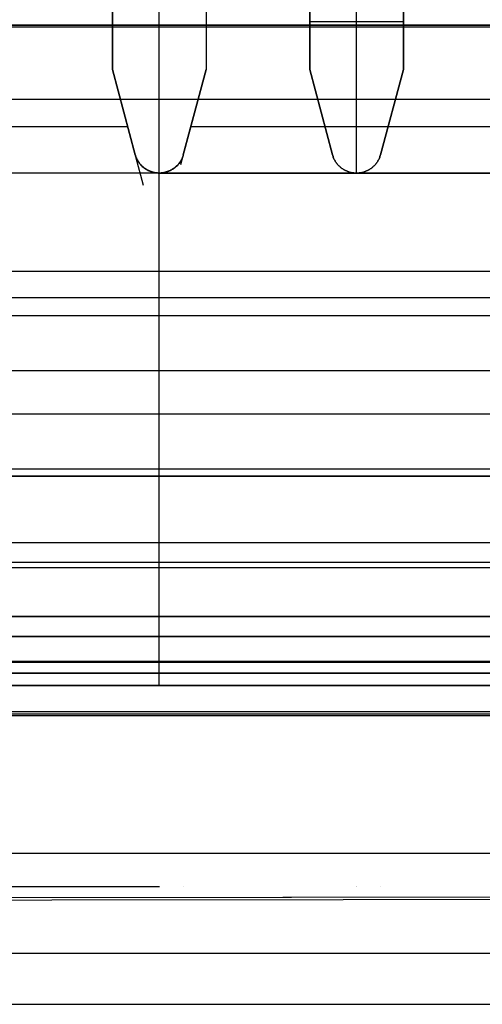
# Model space of a CAD drawing. Header units: millimetres. Extents: x -88 to 88, y -12 to 103.
# Tile 19 of 256: x -61.47 to -59.08, y -0.61 to 4.47. Entities that reach past the tile are written whole.
import ezdxf

# ---------------------------------------------------------------- set-up
doc = ezdxf.new("R2010")
doc.units = ezdxf.units.MM
for name, color, linetype, true_color in [('BOTTOM', 7, 'Continuous', 0x7d26cd), ('Default', 7, 'Continuous', 0x000000), ('TOP', 7, 'Continuous', 0xc80000)]:
    doc.layers.add(name, color=color, linetype=linetype, true_color=true_color)

msp = doc.modelspace()

# ---------------------------------------------------------------- linework, layer by layer
at = {"layer": 'BOTTOM', "color": 9, "true_color": 0xc0c0c0}
for points in [[(-81.55463075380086, 1.099999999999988), (-20.56513845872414, 1.099999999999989)], [(-20.56513845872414, 1.099999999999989), (-81.55463075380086, 1.099999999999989)], [(-81.55463075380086, 1.099999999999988), (-20.56513845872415, 1.099999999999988)]]:
    msp.add_lwpolyline(points, dxfattribs=at)
at = {"layer": 'Default', "color": 254, "true_color": 0xcad1ee}
for points in [[(-60.74617731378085, 1.035187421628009), (-60.74617731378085, 16.47838742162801)], [(-60.74617731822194, 3.67679095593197), (-60.74617731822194, 10.66178742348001)], [(-60.74617731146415, 1.289187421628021), (-60.74617731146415, 9.500430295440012)], [(-60.98747731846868, 4.210187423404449), (-60.9874773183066, 9.290187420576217)], [(-60.50487731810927, 9.290187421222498), (-60.50487731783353, 4.210187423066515)], [(-59.97147731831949, 4.210187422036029), (-59.97147731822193, 9.290187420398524)], [(-59.4888773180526, 9.2901874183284), (-59.4888773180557, 4.210187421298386)], [(-60.74617731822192, 1.644787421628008), (-60.74617731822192, 7.232787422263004)], [(-60.74617731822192, 4.43878742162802), (-60.74617731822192, 6.588000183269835)], [(-59.97147731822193, 5.238035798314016), (-59.97147731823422, 4.210187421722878)], [(-59.73017734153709, 3.676787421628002), (-59.73017734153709, 5.238035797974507)], [(-59.48887731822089, 4.210187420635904), (-59.48887731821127, 5.238035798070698)], [(-60.98747731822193, 4.98253529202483), (-60.98747731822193, 4.210187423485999)], [(-60.50487731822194, 4.982535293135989), (-60.50487731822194, 4.210187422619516)], [(-59.97147731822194, 4.946744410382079), (-59.97147731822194, 4.210187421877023)], [(-59.48887731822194, 4.946693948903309), (-59.48887731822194, 4.21018742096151)], [(-56.92347731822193, 4.438787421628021), (-64.56887731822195, 4.438787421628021)], [(-64.56887731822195, 4.438787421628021), (-56.92347731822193, 4.438787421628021)], [(-64.56887731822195, 4.438787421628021), (-56.92347731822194, 4.438787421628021)], [(-58.77767731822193, 4.428873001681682), (-62.71467731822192, 4.428873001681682)], [(-60.74617732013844, 3.676787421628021), (-60.74617732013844, 4.438787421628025)], [(-59.97147731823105, 4.457411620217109), (-59.48887731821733, 4.457411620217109)], [(-60.98747731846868, 4.210187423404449), (-60.86977527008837, 3.770917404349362)], [(-60.86977526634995, 3.770917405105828), (-60.98747731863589, 4.210187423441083)], [(-60.62257936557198, 3.770917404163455), (-60.50487731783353, 4.210187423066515)], [(-60.50487731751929, 4.210187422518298), (-60.62257936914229, 3.770917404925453)], [(-59.97147731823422, 4.210187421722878), (-59.85377526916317, 3.770917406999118)], [(-59.85377526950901, 3.77091740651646), (-59.97147731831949, 4.210187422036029)], [(-59.85377526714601, 3.770917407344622), (-59.97147731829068, 4.210187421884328)], [(-59.4888773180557, 4.210187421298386), (-59.60657936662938, 3.770917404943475)], [(-59.60657936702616, 3.770917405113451), (-59.48887731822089, 4.210187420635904)], [(-59.48887731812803, 4.210187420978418), (-59.6065793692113, 3.770917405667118)], [(-64.56887731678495, 4.057787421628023), (-56.92347732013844, 4.057787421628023)], [(-60.90845740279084, 3.915281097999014), (-62.61589723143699, 3.915281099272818)], [(-58.87645740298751, 3.915281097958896), (-60.58389723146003, 3.915281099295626)], [(-60.74710264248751, 3.676790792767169), (-60.7514765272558, 3.676866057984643), (-60.75584522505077, 3.677091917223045), (-60.76020355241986, 3.677468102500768), (-60.76454633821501, 3.677994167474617), (-60.76886842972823, 3.678669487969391), (-60.77316469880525, 3.679493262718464), (-60.77743004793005, 3.680464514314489), (-60.78165941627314, 3.681582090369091), (-60.78584778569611, 3.682844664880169), (-60.78999018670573, 3.684250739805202), (-60.79408170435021, 3.685798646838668), (-60.79811748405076, 3.68748654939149), (-60.80209273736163, 3.689312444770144), (-60.80600274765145, 3.691274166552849), (-60.80984287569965, 3.693369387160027), (-60.81360856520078, 3.695595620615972), (-60.81729534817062, 3.697950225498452), (-60.82089885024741, 3.700430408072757), (-60.82441479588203, 3.703033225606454), (-60.82783901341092, 3.705755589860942), (-60.83116744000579, 3.708594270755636), (-60.8343961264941, 3.711545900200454), (-60.83752124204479, 3.714606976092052), (-60.84053907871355, 3.71777386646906), (-60.84344605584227, 3.721042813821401), (-60.84623872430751, 3.724409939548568), (-60.84891377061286, 3.727871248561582), (-60.85146802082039, 3.731422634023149), (-60.85389844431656, 3.735059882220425), (-60.85620215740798, 3.738778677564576), (-60.85837642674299, 3.742574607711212), (-60.86041867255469, 3.746443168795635), (-60.86232647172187, 3.750379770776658), (-60.86409756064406, 3.754379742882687), (-60.86572983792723, 3.758438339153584), (-60.86722136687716, 3.762550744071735), (-60.86857037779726, 3.766712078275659), (-60.86977527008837, 3.770917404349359)], [(-60.7471026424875, 3.676790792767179), (-60.74969821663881, 3.6768203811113), (-60.75228930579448, 3.676908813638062), (-60.75487508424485, 3.677055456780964), (-60.75745472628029, 3.677259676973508), (-60.76002740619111, 3.677520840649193), (-60.76259229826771, 3.677838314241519), (-60.76514857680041, 3.678211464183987), (-60.76769541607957, 3.678639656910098), (-60.77023199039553, 3.679122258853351), (-60.77275747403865, 3.679658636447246), (-60.77527104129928, 3.680248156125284), (-60.77777186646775, 3.680890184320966), (-60.78025912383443, 3.681584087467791), (-60.78273198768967, 3.68232923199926), (-60.78518963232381, 3.683124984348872), (-60.78763123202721, 3.683970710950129), (-60.79005596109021, 3.68486577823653), (-60.79246299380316, 3.685809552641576), (-60.79485150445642, 3.686801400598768), (-60.79722066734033, 3.687840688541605), (-60.79956965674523, 3.688926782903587), (-60.80189764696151, 3.690059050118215), (-60.80420381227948, 3.691236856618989), (-60.8064873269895, 3.69245956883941), (-60.80874736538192, 3.693726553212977), (-60.8109831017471, 3.695037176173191), (-60.81319371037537, 3.696390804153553), (-60.81537836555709, 3.697786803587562), (-60.81753624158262, 3.699224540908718), (-60.8196665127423, 3.700703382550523), (-60.82176835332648, 3.702222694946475), (-60.8238409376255, 3.703781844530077), (-60.82588343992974, 3.705380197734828), (-60.82789503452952, 3.707017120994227), (-60.82987489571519, 3.708691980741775), (-60.83182219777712, 3.710404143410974), (-60.83373611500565, 3.712152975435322), (-60.83561582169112, 3.713937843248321), (-60.8374604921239, 3.715758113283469), (-60.83926930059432, 3.717613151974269), (-60.84104142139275, 3.719502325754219), (-60.84277602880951, 3.721425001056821), (-60.84447229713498, 3.723380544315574), (-60.84612940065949, 3.725368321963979), (-60.8477465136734, 3.727387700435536), (-60.84932281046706, 3.729438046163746), (-60.85085746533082, 3.731518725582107), (-60.85234965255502, 3.733629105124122), (-60.85379854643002, 3.73576855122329), (-60.85520332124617, 3.737936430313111), (-60.8565631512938, 3.740132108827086), (-60.85787721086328, 3.742354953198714), (-60.85914467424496, 3.744604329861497), (-60.86036471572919, 3.746879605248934), (-60.86153650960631, 3.749180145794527), (-60.86265923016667, 3.751505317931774), (-60.86373205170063, 3.753854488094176), (-60.86475414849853, 3.756227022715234), (-60.86572469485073, 3.758622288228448), (-60.86664286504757, 3.761039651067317), (-60.86750783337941, 3.763478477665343), (-60.86831877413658, 3.765938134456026), (-60.86907486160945, 3.768417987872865), (-60.86977527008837, 3.770917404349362)], [(-60.74710269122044, 3.676787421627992), (-60.75147663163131, 3.676862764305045), (-60.75584538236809, 3.67708870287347), (-60.76020375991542, 3.677464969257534), (-60.7645465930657, 3.677991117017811), (-60.76886872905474, 3.678666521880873), (-60.7731650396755, 3.679490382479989), (-60.7774304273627, 3.680461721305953), (-60.78165983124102, 3.681579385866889), (-60.78584823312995, 3.682842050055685), (-60.78999066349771, 3.684248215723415), (-60.79408220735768, 3.685796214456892), (-60.79811801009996, 3.687484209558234), (-60.80209328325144, 3.689310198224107), (-60.80600331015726, 3.691272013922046), (-60.80984345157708, 3.693367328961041), (-60.8136091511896, 3.69559365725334), (-60.81729594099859, 3.697948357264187), (-60.8208994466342, 3.700428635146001), (-60.82441539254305, 3.703031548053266), (-60.82783960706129, 3.705754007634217), (-60.83116802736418, 3.708592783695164), (-60.83439670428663, 3.711544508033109), (-60.83752180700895, 3.714605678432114), (-60.84053962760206, 3.717772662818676), (-60.84344658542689, 3.721041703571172), (-60.84623923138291, 3.724408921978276), (-60.84891425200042, 3.72787032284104), (-60.85146847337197, 3.73142179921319), (-60.85389886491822, 3.735059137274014), (-60.85620254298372, 3.738778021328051), (-60.85837677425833, 3.742574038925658), (-60.86041897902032, 3.74644268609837), (-60.86232673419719, 3.750379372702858), (-60.86409777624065, 3.754379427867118), (-60.86573000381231, 3.75843810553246), (-60.86722148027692, 3.762550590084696), (-60.86857043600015, 3.766712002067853), (-60.86977527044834, 3.770917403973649)], [(-60.62257936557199, 3.770917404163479), (-60.62379825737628, 3.76666519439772), (-60.62516448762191, 3.762458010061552), (-60.62667639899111, 3.758300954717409), (-60.62833215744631, 3.754199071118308), (-60.63012975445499, 3.75015733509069), (-60.63206700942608, 3.746180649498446), (-60.63414157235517, 3.742273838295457), (-60.63635092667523, 3.738441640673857), (-60.63869239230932, 3.734688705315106), (-60.64116312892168, 3.731019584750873), (-60.64376013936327, 3.727438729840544), (-60.64648027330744, 3.723950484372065), (-60.64932023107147, 3.720559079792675), (-60.65227656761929, 3.717268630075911), (-60.65534569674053, 3.714083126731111), (-60.65852389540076, 3.711006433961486), (-60.66180730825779, 3.708042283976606), (-60.6651919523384, 3.705194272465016), (-60.66867372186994, 3.702465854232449), (-60.67224839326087, 3.699860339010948), (-60.6759116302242, 3.697380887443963), (-60.67965898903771, 3.695030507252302), (-60.68348592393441, 3.692812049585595), (-60.68738779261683, 3.690728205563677), (-60.69135986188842, 3.688781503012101), (-60.69539731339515, 3.686974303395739), (-60.69949524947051, 3.685308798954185), (-60.70364869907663, 3.683787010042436), (-60.70785262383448, 3.682410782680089), (-60.71210192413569, 3.681181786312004), (-60.71639144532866, 3.680101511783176), (-60.7207159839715, 3.679171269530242), (-60.72507029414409, 3.678392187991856), (-60.72944909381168, 3.677765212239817), (-60.73384707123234, 3.677291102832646), (-60.73825889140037, 3.676970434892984), (-60.74267920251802, 3.67680359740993), (-60.7471026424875, 3.67679079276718)], [(-60.62257936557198, 3.770917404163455), (-60.623279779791, 3.76841798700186), (-60.62403591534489, 3.765938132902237), (-60.62484698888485, 3.763478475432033), (-60.62571221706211, 3.761039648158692), (-60.62663081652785, 3.758622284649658), (-60.6276020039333, 3.756227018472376), (-60.62862499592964, 3.753854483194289), (-60.62969900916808, 3.751505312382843), (-60.63082326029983, 3.749180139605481), (-60.6319969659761, 3.74687959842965), (-60.63321934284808, 3.744604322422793), (-60.63448960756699, 3.742354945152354), (-60.63580697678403, 3.740132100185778), (-60.6371706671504, 3.73793642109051), (-60.63857989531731, 3.735768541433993), (-60.64003387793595, 3.733629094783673), (-60.64153183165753, 3.731518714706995), (-60.64307297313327, 3.729438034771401), (-60.64465651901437, 3.727387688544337), (-60.64628168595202, 3.725368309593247), (-60.64794769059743, 3.723380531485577), (-60.64965374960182, 3.72142498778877), (-60.65139907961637, 3.719502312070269), (-60.65318289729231, 3.717613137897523), (-60.65500441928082, 3.715758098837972), (-60.65686286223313, 3.713937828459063), (-60.65875744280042, 3.71215296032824), (-60.66068737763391, 3.710404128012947), (-60.6626518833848, 3.708691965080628), (-60.66465017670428, 3.707017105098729), (-60.66668147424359, 3.705380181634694), (-60.66874499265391, 3.703781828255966), (-60.67083994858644, 3.702222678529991), (-60.6729655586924, 3.700703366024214), (-60.67512103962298, 3.699224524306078), (-60.6773056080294, 3.697786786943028), (-60.67951848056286, 3.696390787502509), (-60.68175887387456, 3.695037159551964), (-60.6840260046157, 3.693726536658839), (-60.68631908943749, 3.692459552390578), (-60.68863734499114, 3.691236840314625), (-60.69097998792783, 3.690059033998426), (-60.69334623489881, 3.688926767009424), (-60.69573530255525, 3.687840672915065), (-60.69814640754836, 3.686801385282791), (-60.70057876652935, 3.685809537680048), (-60.70303159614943, 3.684865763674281), (-60.70550411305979, 3.683970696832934), (-60.70799553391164, 3.683124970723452), (-60.71050507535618, 3.682329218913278), (-60.71303195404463, 3.681584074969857), (-60.71557538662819, 3.680890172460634), (-60.71813458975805, 3.680248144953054), (-60.72070878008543, 3.679658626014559), (-60.72329717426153, 3.679122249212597), (-60.72589898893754, 3.67863964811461), (-60.72851344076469, 3.678211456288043), (-60.73113974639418, 3.677838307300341), (-60.73377712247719, 3.677520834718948), (-60.73642478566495, 3.677259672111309), (-60.73908195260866, 3.677055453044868), (-60.74174783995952, 3.67690881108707), (-60.74442166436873, 3.676820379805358), (-60.7471026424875, 3.676790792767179)], [(-60.62257936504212, 3.770917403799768), (-60.62379131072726, 3.766688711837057), (-60.62514897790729, 3.762504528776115), (-60.6266507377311, 3.758369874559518), (-60.62829478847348, 3.75428970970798), (-60.63007915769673, 3.750268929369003), (-60.63200170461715, 3.746312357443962), (-60.63406012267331, 3.742424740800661), (-60.63625194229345, 3.738610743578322), (-60.63857453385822, 3.734874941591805), (-60.64102511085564, 3.731221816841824), (-60.64360073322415, 3.727655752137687), (-60.6462983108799, 3.724181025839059), (-60.64911460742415, 3.720801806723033), (-60.65204624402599, 3.717522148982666), (-60.65508970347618, 3.714345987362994), (-60.65824133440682, 3.71127713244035), (-60.6614973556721, 3.708319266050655), (-60.66485386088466, 3.70547593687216), (-60.66830682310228, 3.702750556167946), (-60.67185209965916, 3.70014639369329), (-60.67548543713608, 3.697666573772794), (-60.67920247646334, 3.695314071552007), (-60.6829987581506, 3.693091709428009), (-60.68686972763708, 3.691002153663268), (-60.69081074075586, 3.689047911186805), (-60.69481706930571, 3.68723132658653), (-60.69888390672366, 3.685554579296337), (-60.70300637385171, 3.684019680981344), (-60.70717952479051, 3.682628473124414), (-60.71139835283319, 3.68138262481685), (-60.71565779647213, 3.680283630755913), (-60.7199527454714, 3.679332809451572), (-60.72427804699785, 3.678531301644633), (-60.72862851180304, 3.677880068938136), (-60.73299892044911, 3.677379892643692), (-60.73738402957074, 3.677031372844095), (-60.74177857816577, 3.67683492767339), (-60.74617729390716, 3.676790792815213)], [(-59.73110269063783, 3.676787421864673), (-59.73547663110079, 3.676862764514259), (-59.73984538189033, 3.677088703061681), (-59.7442037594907, 3.67746496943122), (-59.74854659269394, 3.677991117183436), (-59.75286872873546, 3.678666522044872), (-59.75716503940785, 3.679490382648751), (-59.76143042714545, 3.680461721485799), (-59.76565983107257, 3.681579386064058), (-59.76984823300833, 3.682842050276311), (-59.77399066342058, 3.684248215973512), (-59.77808220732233, 3.685796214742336), (-59.78211801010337, 3.687484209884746), (-59.78609328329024, 3.689310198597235), (-59.7900033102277, 3.691272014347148), (-59.79384345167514, 3.69336732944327), (-59.79760915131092, 3.695593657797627), (-59.80129594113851, 3.697948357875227), (-59.80489944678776, 3.700428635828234), (-59.80841539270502, 3.703031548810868), (-59.81183960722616, 3.705754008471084), (-59.81516802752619, 3.708592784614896), (-59.81839670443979, 3.711544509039), (-59.82152180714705, 3.71460567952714), (-59.82453962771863, 3.717772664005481), (-59.82744658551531, 3.72104170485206), (-59.83023923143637, 3.724408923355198), (-59.83291425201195, 3.727870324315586), (-59.83546847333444, 3.731421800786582), (-59.83789886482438, 3.735059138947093), (-59.8402025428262, 3.738778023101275), (-59.84237677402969, 3.742574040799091), (-59.84441897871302, 3.746442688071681), (-59.84632673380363, 3.75037937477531), (-59.8480977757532, 3.754379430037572), (-59.84973000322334, 3.758438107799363), (-59.85122147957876, 3.762550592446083), (-59.85257043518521, 3.766712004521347), (-59.85377526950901, 3.770917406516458)], [(-59.85377526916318, 3.770917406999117), (-59.85257043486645, 3.766712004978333), (-59.85122147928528, 3.762550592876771), (-59.84973000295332, 3.758438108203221), (-59.84809777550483, 3.754379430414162), (-59.84632673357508, 3.750379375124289), (-59.84441897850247, 3.746442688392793), (-59.84237677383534, 3.742574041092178), (-59.84020254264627, 3.738778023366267), (-59.83789886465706, 3.735059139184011), (-59.83546847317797, 3.731421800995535), (-59.83291425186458, 3.727870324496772), (-59.83023923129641, 3.7244089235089), (-59.82744658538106, 3.721041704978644), (-59.82453962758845, 3.717772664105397), (-59.82152180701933, 3.71460567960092), (-59.81839670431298, 3.711544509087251), (-59.81516802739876, 3.708592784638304), (-59.81183960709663, 3.705754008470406), (-59.80841539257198, 3.703031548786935), (-59.80489944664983, 3.700428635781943), (-59.80129594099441, 3.697948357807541), (-59.79760915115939, 3.695593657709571), (-59.793843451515, 3.69336732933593), (-59.79000331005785, 3.691272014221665), (-59.78609328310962, 3.689310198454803), (-59.78211800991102, 3.687484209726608), (-59.77808220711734, 3.685796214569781), (-59.77399066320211, 3.684248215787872), (-59.76984823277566, 3.682842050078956), (-59.76565983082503, 3.681579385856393), (-59.76143042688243, 3.680461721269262), (-59.75716503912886, 3.679490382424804), (-59.75286872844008, 3.678666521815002), (-59.74854659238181, 3.677991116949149), (-59.74420375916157, 3.677464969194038), (-59.73984538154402, 3.677088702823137), (-59.73547663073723, 3.676862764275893), (-59.73110269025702, 3.676787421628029)], [(-59.85377527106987, 3.77091740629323), (-59.85257043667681, 3.766712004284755), (-59.85122148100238, 3.762550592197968), (-59.84973000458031, 3.758438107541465), (-59.84809777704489, 3.754379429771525), (-59.84632673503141, 3.750379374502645), (-59.84441897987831, 3.746442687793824), (-59.84237677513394, 3.742574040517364), (-59.84020254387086, 3.738778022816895), (-59.83789886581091, 3.735059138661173), (-59.8354684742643, 3.731421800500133), (-59.8329142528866, 3.727870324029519), (-59.83023923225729, 3.724408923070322), (-59.82744658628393, 3.721041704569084), (-59.82453962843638, 3.717772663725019), (-59.82152180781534, 3.714605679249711), (-59.81839670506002, 3.711544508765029), (-59.81516802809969, 3.708592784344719), (-59.81183960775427, 3.705754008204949), (-59.808415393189, 3.703031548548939), (-59.80489944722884, 3.700428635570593), (-59.80129594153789, 3.697948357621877), (-59.79760915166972, 3.695593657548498), (-59.79384345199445, 3.69336732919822), (-59.79000331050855, 3.691272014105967), (-59.78609328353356, 3.68931019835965), (-59.78211801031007, 3.687484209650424), (-59.77808220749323, 3.685796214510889), (-59.77399066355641, 3.684248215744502), (-59.76984823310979, 3.682842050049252), (-59.76565983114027, 3.681579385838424), (-59.7614304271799, 3.680461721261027), (-59.75716503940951, 3.679490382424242), (-59.75286872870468, 3.678666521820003), (-59.74854659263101, 3.677991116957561), (-59.74420375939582, 3.677464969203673), (-59.7398453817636, 3.677088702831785), (-59.73547663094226, 3.676862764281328), (-59.73110269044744, 3.67678742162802)], [(-59.72925194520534, 3.67678742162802), (-59.72487800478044, 3.676862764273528), (-59.72050925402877, 3.67708870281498), (-59.71615087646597, 3.677464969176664), (-59.71180804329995, 3.677991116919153), (-59.7074859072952, 3.678666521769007), (-59.70318959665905, 3.67949038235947), (-59.6989242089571, 3.680461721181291), (-59.69469480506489, 3.681579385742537), (-59.6905064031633, 3.682842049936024), (-59.68636397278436, 3.684248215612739), (-59.68227242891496, 3.685796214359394), (-59.67823662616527, 3.687484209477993), (-59.67426135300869, 3.689310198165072), (-59.67035132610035, 3.691272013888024), (-59.66651118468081, 3.693367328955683), (-59.66274548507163, 3.69559365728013), (-59.65905869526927, 3.697948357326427), (-59.65545518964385, 3.700428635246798), (-59.65193924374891, 3.703031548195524), (-59.64851502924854, 3.705754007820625), (-59.64518660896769, 3.708592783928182), (-59.64195793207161, 3.711544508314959), (-59.63883282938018, 3.714605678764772), (-59.63581500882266, 3.717772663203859), (-59.63290805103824, 3.721041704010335), (-59.6301154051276, 3.724408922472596), (-59.62744038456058, 3.727870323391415), (-59.62488616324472, 3.731421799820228), (-59.62245577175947, 3.73505913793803), (-59.62015209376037, 3.738778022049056), (-59.61797786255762, 3.742574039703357), (-59.615935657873, 3.74644268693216), (-59.61402790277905, 3.750379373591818), (-59.61225686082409, 3.75437942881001), (-59.61062463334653, 3.758438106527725), (-59.60913315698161, 3.762550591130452), (-59.6077842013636, 3.766712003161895), (-59.60657936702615, 3.770917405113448)], [(-59.72925194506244, 3.676787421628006), (-59.72487800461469, 3.676862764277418), (-59.72050925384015, 3.67708870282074), (-59.71615087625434, 3.677464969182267), (-59.71180804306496, 3.677991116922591), (-59.70748590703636, 3.678666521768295), (-59.70318959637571, 3.679490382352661), (-59.69892420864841, 3.680461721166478), (-59.6946948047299, 3.681579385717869), (-59.69050640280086, 3.682842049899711), (-59.68636397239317, 3.68424821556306), (-59.68227242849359, 3.685796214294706), (-59.67823662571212, 3.687484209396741), (-59.67426135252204, 3.689310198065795), (-59.67035132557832, 3.691272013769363), (-59.66651118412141, 3.69336732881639), (-59.66274548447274, 3.695593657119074), (-59.65905869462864, 3.697948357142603), (-59.65545518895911, 3.700428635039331), (-59.6519392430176, 3.703031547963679), (-59.6485150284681, 3.705754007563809), (-59.64518660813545, 3.708592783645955), (-59.64195793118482, 3.711544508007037), (-59.63883282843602, 3.714605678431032), (-59.63581500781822, 3.717772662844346), (-59.63290804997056, 3.721041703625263), (-59.63011540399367, 3.724408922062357), (-59.62744038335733, 3.727870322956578), (-59.62488616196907, 3.731421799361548), (-59.62245577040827, 3.735059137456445), (-59.62015209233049, 3.738778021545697), (-59.6179778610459, 3.742574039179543), (-59.6159356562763, 3.746442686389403), (-59.61402790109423, 3.750379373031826), (-59.61225685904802, 3.754379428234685), (-59.61062463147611, 3.758438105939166), (-59.60913315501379, 3.762550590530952), (-59.60778419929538, 3.766712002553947), (-59.60657936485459, 3.770917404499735)], [(-59.6065793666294, 3.770917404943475), (-59.60778420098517, 3.766712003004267), (-59.60913315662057, 3.762550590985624), (-59.61062463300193, 3.758438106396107), (-59.61225686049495, 3.754379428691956), (-59.61402790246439, 3.750379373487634), (-59.61593565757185, 3.746442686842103), (-59.61797786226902, 3.742574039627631), (-59.62015209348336, 3.738778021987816), (-59.62245577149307, 3.735059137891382), (-59.62488616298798, 3.73142179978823), (-59.62744038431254, 3.727870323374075), (-59.63011540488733, 3.724408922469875), (-59.63290805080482, 3.721041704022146), (-59.63581500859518, 3.717772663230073), (-59.63883282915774, 3.71460567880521), (-59.64195793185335, 3.711544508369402), (-59.64518660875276, 3.708592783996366), (-59.64851502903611, 3.705754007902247), (-59.65193924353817, 3.703031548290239), (-59.65545518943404, 3.700428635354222), (-59.65905869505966, 3.69794835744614), (-59.66274548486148, 3.695593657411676), (-59.66651118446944, 3.693367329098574), (-59.67035132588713, 3.691272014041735), (-59.67426135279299, 3.689310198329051), (-59.67823662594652, 3.687484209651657), (-59.68227242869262, 3.685796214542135), (-59.68636397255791, 3.684248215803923), (-59.69050640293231, 3.682842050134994), (-59.69469480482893, 3.681579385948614), (-59.69892420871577, 3.680461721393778), (-59.70318959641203, 3.679490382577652), (-59.70748590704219, 3.678666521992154), (-59.7118080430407, 3.677991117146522), (-59.71615087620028, 3.677464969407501), (-59.72050925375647, 3.677088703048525), (-59.72487800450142, 3.676862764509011), (-59.72925194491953, 3.676787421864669)], [(-56.92347732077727, 3.676787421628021), (-64.56887731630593, 3.676787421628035)], [(-60.74710269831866, 3.676787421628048), (-62.77725193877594, 3.676787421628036)], [(-60.74575748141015, 3.676787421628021), (-60.74710269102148, 3.676787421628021)], [(-60.74525194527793, 3.676787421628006), (-58.71510268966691, 3.676787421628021)], [(-60.74525193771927, 3.676787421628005), (-58.71510269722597, 3.676787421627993)], [(-59.72925194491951, 3.676787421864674), (-59.73110269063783, 3.676787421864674)], [(-59.73110269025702, 3.676787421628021), (-59.72925194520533, 3.676787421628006)], [(-59.72925194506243, 3.676787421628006), (-59.73110269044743, 3.676787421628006)], [(-71.50117731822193, 3.035187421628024), (71.49882268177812, 3.035187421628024)], [(-71.50117731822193, 3.035187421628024), (71.49882268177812, 3.035187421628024)], [(-71.50117731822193, 3.035187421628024), (71.49882268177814, 3.035187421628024)], [(-55.03117731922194, 2.940187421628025), (-66.46117731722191, 2.940187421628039)], [(-55.03117731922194, 2.940187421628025), (-66.46117731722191, 2.940187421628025)], [(-56.68217731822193, 2.940187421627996), (-64.81017731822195, 2.940187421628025)], [(-60.74617726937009, 1.289187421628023), (-60.74617726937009, 2.940187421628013)], [(-60.74617725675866, 1.289187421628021), (-60.74617725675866, 2.940187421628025)], [(-62.7781773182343, 2.152787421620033), (-58.71417731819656, 2.152787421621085)], [(-55.03117731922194, 2.114687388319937), (-66.46117731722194, 2.114687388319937)], [(-64.81017731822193, 2.114687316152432), (-56.68217731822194, 2.114687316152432)], [(-58.49420685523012, 1.771787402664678), (-62.99814778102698, 1.771787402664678)], [(-68.62017731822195, 1.644787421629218), (-52.87217731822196, 1.644787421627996)], [(-68.3661773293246, 1.390787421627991), (-53.12617730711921, 1.390787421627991)], [(-68.36617731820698, 1.390787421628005), (-53.12617731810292, 1.390787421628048)], [(-58.27423641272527, 1.390787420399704), (-63.21811822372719, 1.390787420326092)], [(-69.00117731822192, 1.289187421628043), (-52.49117731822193, 1.289187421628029)], [(-69.00117731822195, 1.289187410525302), (-52.49117731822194, 1.289187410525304)], [(-67.22317731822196, 1.289187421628), (-54.26917731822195, 1.289187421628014)], [(-54.26917731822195, 1.289187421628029), (-67.22317731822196, 1.289187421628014)], [(-54.26917731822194, 1.289187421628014), (-67.22317731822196, 1.289187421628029)], [(-60.74617731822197, 1.035187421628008), (-60.74617731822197, 1.289187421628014)], [(-67.22317731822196, 1.162187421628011), (-54.26917731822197, 1.162187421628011)], [(-52.49117731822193, 1.035187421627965), (-69.00117731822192, 1.035187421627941)], [(-67.22317731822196, 1.035187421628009), (-54.26917731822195, 1.035187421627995)], [(-54.26917731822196, 1.035187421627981), (-67.22317731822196, 1.035187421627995)], [(-63.28617731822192, 1.035187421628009), (-58.20617731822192, 1.035187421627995)]]:
    msp.add_lwpolyline(points, dxfattribs=at)
at = {"layer": 'Default', "color": 254, "true_color": 0xcad1ee, "extrusion": (1, 0, 0)}
for points in [[(6.704958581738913, 6.961799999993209), (2.152787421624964, 7.240222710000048)], [(4.21018742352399, -4.145362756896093), (5.238035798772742, -4.082496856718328)], [(3.915281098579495, -4.163399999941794), (5.238035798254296, -4.082496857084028)], [(4.438787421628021, -5.281000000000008), (4.438787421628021, -4.900000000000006)], [(4.21018742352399, -4.145362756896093), (4.210187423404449, -2.512400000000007)], [(4.210187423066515, -2.512400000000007), (4.210187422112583, -4.145362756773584)], [(4.210187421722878, -3.858600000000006), (4.210187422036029, -2.512400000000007)], [(4.210187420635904, -3.858600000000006), (4.210187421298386, -2.512400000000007)], [(3.990552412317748, -2.512400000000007), (3.990552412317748, -4.158796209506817)], [(3.990552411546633, -4.158796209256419), (3.990552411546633, -2.512400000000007)], [(3.990552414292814, -2.512400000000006), (3.990552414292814, -3.858600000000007)], [(3.990552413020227, -3.858600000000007), (3.990552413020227, -2.512400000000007)], [(3.915281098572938, -4.163399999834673), (3.906593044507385, -4.164081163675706), (3.897933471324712, -4.165059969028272), (3.889312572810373, -4.166335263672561), (3.880740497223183, -4.167905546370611), (3.872227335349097, -4.16976896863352), (3.863783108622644, -4.17192333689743), (3.855417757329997, -4.174366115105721), (3.847141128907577, -4.177094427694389), (3.838962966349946, -4.180105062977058), (3.830892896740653, -4.18339447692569), (3.822940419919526, -4.186958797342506), (3.815114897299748, -4.190793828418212), (3.807425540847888, -4.194895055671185), (3.799881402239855, -4.199257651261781), (3.792491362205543, -4.203876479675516), (3.785264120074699, -4.208746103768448), (3.77820818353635, -4.213860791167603), (3.7713318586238, -4.219214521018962), (3.764643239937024, -4.224800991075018), (3.758150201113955, -4.230613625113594), (3.751860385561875, -4.236645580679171), (3.745781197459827, -4.242889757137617), (3.739919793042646, -4.249338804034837), (3.734283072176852, -4.255985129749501), (3.728877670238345, -4.262820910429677), (3.723709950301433, -4.269838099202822), (3.718785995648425, -4.277028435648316), (3.71411160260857, -4.284383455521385), (3.709692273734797, -4.291894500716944), (3.705533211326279, -4.299552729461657), (3.701639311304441, -4.3073491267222), (3.698015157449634, -4.315274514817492), (3.69466501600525, -4.323319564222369), (3.691592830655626, -4.331474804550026), (3.688802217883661, -4.339730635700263), (3.686296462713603, -4.348077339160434), (3.684078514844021, -4.356505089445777), (3.682150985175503, -4.365003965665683), (3.680516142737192, -4.373563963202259), (3.679175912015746, -4.382175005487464), (3.678131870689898, -4.390826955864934), (3.677385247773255, -4.399509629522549), (3.676936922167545, -4.408212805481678), (3.676787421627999, -4.416926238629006)], [(3.676787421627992, -2.512400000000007), (3.676787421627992, -4.416926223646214)], [(3.676787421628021, -3.464663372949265), (3.676787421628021, -5.281000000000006)], [(3.676787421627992, -2.512400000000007), (3.676787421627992, -4.416914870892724)], [(3.676787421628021, -3.858600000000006), (3.676787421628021, -2.512400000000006)], [(3.676787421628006, -2.512400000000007), (3.676787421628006, -3.858600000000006)], [(2.940187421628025, -4.620600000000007), (2.940187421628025, -4.874600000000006)], [(2.152787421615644, 7.240222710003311), (1.390787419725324, 7.444399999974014)], [(1.390787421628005, 7.672999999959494), (1.390787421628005, 7.444400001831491)], [(1.289187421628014, -2.969600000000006), (1.289187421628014, -4.620600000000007)], [(1.035187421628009, -2.969600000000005), (1.035187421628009, -4.620600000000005)]]:
    msp.add_lwpolyline(points, dxfattribs=at)
at = {"layer": 'Default', "color": 254, "true_color": 0xcad1ee, "extrusion": (1, 3.42759682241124e-10, 2.0964080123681e-11)}
msp.add_lwpolyline([(5.238035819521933, -4.082496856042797), (4.210187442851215, -4.145362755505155)], dxfattribs=at)
at = {"layer": 'Default', "color": 254, "true_color": 0xcad1ee, "extrusion": (0.01526404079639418, -0.05696617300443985, 0.9982594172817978)}
msp.add_lwpolyline([(-57.81970249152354, 19.26657942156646), (-57.81970249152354, 19.57242125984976)], dxfattribs=at)
at = {"layer": 'Default', "color": 254, "true_color": 0xcad1ee, "extrusion": (-0.01526404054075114, -0.056966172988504, 0.998259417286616)}
msp.add_lwpolyline([(-59.5329002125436, -11.81738332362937), (-59.53290021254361, -12.12322515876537)], dxfattribs=at)
at = {"layer": 'Default', "color": 254, "true_color": 0xcad1ee, "extrusion": (0.9659258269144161, 0.2588190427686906, -5.388553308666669e-09)}
msp.add_lwpolyline([(19.39668348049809, -4.219549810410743), (19.40061325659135, -4.216534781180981), (19.4046131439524, -4.213584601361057), (19.40868146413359, -4.210701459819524), (19.41281644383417, -4.207887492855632), (19.41701621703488, -4.205144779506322), (19.42127882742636, -4.202475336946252), (19.42560223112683, -4.199881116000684), (19.42998429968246, -4.197363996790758), (19.43442282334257, -4.194925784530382), (19.43891551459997, -4.192568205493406), (19.44346001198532, -4.190292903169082), (19.44805388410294, -4.188101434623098), (19.45269463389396, -4.185995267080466), (19.45737970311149, -4.183975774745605), (19.46210647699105, -4.182044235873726), (19.46687228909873, -4.180201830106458), (19.47167442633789, -4.178449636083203), (19.47651013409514, -4.176788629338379), (19.48137662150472, -4.175219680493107), (19.48627106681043, -4.173743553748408), (19.49119062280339, -4.172360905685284), (19.49613242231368, -4.171072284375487), (19.50109358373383, -4.16987812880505), (19.50607121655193, -4.168778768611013), (19.51106242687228, -4.167774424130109), (19.51606432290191, -4.166865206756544), (19.52107402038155, -4.166051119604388), (19.52608864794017, -4.165332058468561), (19.53110535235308, -4.164707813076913), (19.53612130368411, -4.16417806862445), (19.54113370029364, -4.163742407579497), (19.54613977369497, -4.163400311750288)], dxfattribs=at)
at = {"layer": 'Default', "color": 254, "true_color": 0xcad1ee, "extrusion": (0.9659258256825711, -0.2588190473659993, 3.22895978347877e-09)}
msp.add_lwpolyline([(-11.89839543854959, -4.163399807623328), (-11.90473594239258, -4.163845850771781), (-11.91096927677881, -4.164425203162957), (-11.91709538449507, -4.165132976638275), (-11.92311420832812, -4.165964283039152), (-11.92902569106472, -4.16691423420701), (-11.93482977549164, -4.167977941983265), (-11.94052640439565, -4.169150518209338), (-11.94611552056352, -4.170427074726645), (-11.951597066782, -4.171802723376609), (-11.95697098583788, -4.173272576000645), (-11.96223722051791, -4.174831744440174), (-11.96739571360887, -4.176475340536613), (-11.97244640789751, -4.178198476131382), (-11.97738924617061, -4.1799962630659), (-11.98222417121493, -4.181863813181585), (-11.98695112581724, -4.183796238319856), (-11.99157005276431, -4.185788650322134), (-11.9960808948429, -4.187836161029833), (-12.00048359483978, -4.189933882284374), (-12.00477809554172, -4.192076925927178), (-12.00896433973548, -4.194260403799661), (-12.01304227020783, -4.196479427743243), (-12.02087296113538, -4.201004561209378), (-12.02826971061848, -4.205613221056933), (-12.03523206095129, -4.21026630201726), (-12.04175955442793, -4.214924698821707), (-12.04785173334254, -4.219549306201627)], dxfattribs=at)
at = {"layer": 'Default', "color": 254, "true_color": 0xcad1ee, "extrusion": (0, 1, 0)}
for points in [[(60.86977527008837, -2.512400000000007), (60.86977526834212, -4.219549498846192)], [(60.62257936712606, -4.219549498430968), (60.62257936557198, -2.512400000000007)], [(59.60657936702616, -3.858600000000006), (59.60657936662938, -2.512400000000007)], [(62.77725194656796, -4.416926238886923), (60.74710269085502, -4.416926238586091)]]:
    msp.add_lwpolyline(points, dxfattribs=at)
at = {"layer": 'Default', "color": 254, "true_color": 0xcad1ee, "extrusion": (1, -9.211006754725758e-20, 2.569080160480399e-10)}
msp.add_lwpolyline([(3.77091740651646, -2.512399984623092), (3.770917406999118, -3.858599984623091)], dxfattribs=at)
at = {"layer": 'Default', "color": 254, "true_color": 0xcad1ee, "extrusion": (0.9999999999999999, -4.495277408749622e-14, -2.539608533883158e-08)}
msp.add_lwpolyline([(3.67678742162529, -4.416927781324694), (3.676790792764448, -2.512401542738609)], dxfattribs=at)
at = {"layer": 'Default', "color": 254, "true_color": 0xcad1ee, "extrusion": (1.720036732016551e-09, 0.9999999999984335, -1.770065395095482e-06)}
msp.add_lwpolyline([(60.74710264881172, -2.512393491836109), (60.74525195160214, -4.416919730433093)], dxfattribs=at)
at = {"layer": 'Default', "color": 254, "true_color": 0xcad1ee, "extrusion": (4.972787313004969e-20, 1, -1.757936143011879e-10)}
msp.add_lwpolyline([(59.73110269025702, -3.85859999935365), (59.73110269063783, -2.512399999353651)], dxfattribs=at)
at = {"layer": 'Default', "color": 254, "true_color": 0xcad1ee, "extrusion": (-3.732644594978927e-20, 1, -1.758041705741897e-10)}
msp.add_lwpolyline([(59.72925194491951, -2.512399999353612), (59.72925194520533, -3.858599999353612)], dxfattribs=at)
at = {"layer": 'Default', "color": 254, "true_color": 0xcad1ee, "extrusion": (1, 7.57289392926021e-14, 8.193431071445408e-15)}
msp.add_lwpolyline([(1.644787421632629, 7.927000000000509), (1.636115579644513, 7.926851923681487), (1.627453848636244, 7.926407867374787), (1.618812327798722, 7.925668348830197), (1.610201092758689, 7.924634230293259), (1.601630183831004, 7.923306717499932), (1.593109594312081, 7.921687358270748), (1.584649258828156, 7.91977804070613), (1.576259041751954, 7.917580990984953), (1.567948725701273, 7.915098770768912), (1.559728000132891, 7.912334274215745), (1.551606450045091, 7.909290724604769), (1.543593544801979, 7.905971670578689), (1.535698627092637, 7.902380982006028), (1.527930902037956, 7.898522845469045), (1.520299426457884, 7.894401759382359), (1.512813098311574, 7.890022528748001), (1.505480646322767, 7.885390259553), (1.498310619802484, 7.880510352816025), (1.49131137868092, 7.875388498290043), (1.484491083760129, 7.870030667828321), (1.477857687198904, 7.864443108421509), (1.47141892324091, 7.858632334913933), (1.465182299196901, 7.852605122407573), (1.459155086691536, 7.846368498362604), (1.453344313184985, 7.839929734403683), (1.447756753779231, 7.833296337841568), (1.442398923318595, 7.826476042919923), (1.43727706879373, 7.819476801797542), (1.432397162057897, 7.812306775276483), (1.427764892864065, 7.804974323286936), (1.4233856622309, 7.79748799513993), (1.41926457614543, 7.7898565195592), (1.415406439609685, 7.782088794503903), (1.411815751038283, 7.77419387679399), (1.408496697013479, 7.766180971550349), (1.405453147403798, 7.758059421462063), (1.402688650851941, 7.749838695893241), (1.400206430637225, 7.741528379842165), (1.398009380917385, 7.733138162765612), (1.396100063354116, 7.724677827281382), (1.39448070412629, 7.716157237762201), (1.393153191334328, 7.707586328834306), (1.392119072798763, 7.698975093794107), (1.39137955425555, 7.690333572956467), (1.39093549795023, 7.681671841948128), (1.390787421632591, 7.672999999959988)], dxfattribs=at)
at = {"layer": 'Default', "color": 254, "true_color": 0xcad1ee, "extrusion": (1, 2.797412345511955e-14, -2.797412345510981e-14)}
msp.add_lwpolyline([(1.03518742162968, -4.620600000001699), (1.035335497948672, -4.629271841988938), (1.035779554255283, -4.637933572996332), (1.036519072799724, -4.646575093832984), (1.037553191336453, -4.655186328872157), (1.038880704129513, -4.663757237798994), (1.040500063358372, -4.672277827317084), (1.042409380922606, -4.680738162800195), (1.044606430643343, -4.689128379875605), (1.047088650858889, -4.697438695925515), (1.049853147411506, -4.705659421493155), (1.052896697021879, -4.713780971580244), (1.056215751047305, -4.721793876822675), (1.059806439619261, -4.729688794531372), (1.063664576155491, -4.737456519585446), (1.067785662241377, -4.745087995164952), (1.07216489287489, -4.752574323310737), (1.076797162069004, -4.759906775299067), (1.081677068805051, -4.767076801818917), (1.086798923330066, -4.7740760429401), (1.092156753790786, -4.780896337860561), (1.097744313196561, -4.78752973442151), (1.10355508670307, -4.793968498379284), (1.109582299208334, -4.80020512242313), (1.115818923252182, -4.806232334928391), (1.122257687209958, -4.812043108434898), (1.128891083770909, -4.817630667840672), (1.135711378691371, -4.822988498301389), (1.142710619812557, -4.828110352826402), (1.149880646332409, -4.832990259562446), (1.157213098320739, -4.837622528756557), (1.164699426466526, -4.842001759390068), (1.172330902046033, -4.846122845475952), (1.180098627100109, -4.849980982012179), (1.187993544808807, -4.853571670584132), (1.19600645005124, -4.856890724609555), (1.204128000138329, -4.859934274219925), (1.21234872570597, -4.862698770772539), (1.220659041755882, -4.865180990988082), (1.229049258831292, -4.867378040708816), (1.237509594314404, -4.869287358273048), (1.246030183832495, -4.870906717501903), (1.254601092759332, -4.872234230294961), (1.263212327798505, -4.873268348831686), (1.271853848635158, -4.874007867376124), (1.280515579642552, -4.874451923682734), (1.28918742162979, -4.874600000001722)], dxfattribs=at)
at = {"layer": 'Default', "color": 254, "true_color": 0xcad1ee, "extrusion": (1, -1.234837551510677e-13, 1.158726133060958e-14)}
msp.add_lwpolyline([(1.035187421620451, 8.054000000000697), (1.035335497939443, 8.062671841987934), (1.035779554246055, 8.071333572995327), (1.036519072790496, 8.07997509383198), (1.037553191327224, 8.088586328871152), (1.038880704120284, 8.097157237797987), (1.040500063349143, 8.105677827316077), (1.042409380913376, 8.114138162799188), (1.044606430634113, 8.122528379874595), (1.047088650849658, 8.130838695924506), (1.049853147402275, 8.139059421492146), (1.052896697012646, 8.147180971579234), (1.056215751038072, 8.155193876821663), (1.059806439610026, 8.163088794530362), (1.063664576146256, 8.170856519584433), (1.067785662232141, 8.17848799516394), (1.072164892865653, 8.185974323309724), (1.076797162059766, 8.193306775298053), (1.081677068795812, 8.200476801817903), (1.086798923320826, 8.207476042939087), (1.092156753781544, 8.214296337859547), (1.097744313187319, 8.220929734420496), (1.103555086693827, 8.227368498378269), (1.109582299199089, 8.233605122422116), (1.115818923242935, 8.239632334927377), (1.12225768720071, 8.245443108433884), (1.128891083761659, 8.251030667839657), (1.135711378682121, 8.256388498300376), (1.142710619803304, 8.261510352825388), (1.149880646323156, 8.266390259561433), (1.157213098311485, 8.271022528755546), (1.16469942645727, 8.275401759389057), (1.172330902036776, 8.279522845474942), (1.18009862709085, 8.283380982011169), (1.187993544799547, 8.286971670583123), (1.196006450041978, 8.290290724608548), (1.204128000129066, 8.29333427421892), (1.212348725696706, 8.296098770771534), (1.220659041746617, 8.298580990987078), (1.229049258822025, 8.300778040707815), (1.237509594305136, 8.302687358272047), (1.246030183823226, 8.304306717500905), (1.254601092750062, 8.305634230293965), (1.263212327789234, 8.30666834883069), (1.271853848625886, 8.307407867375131), (1.280515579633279, 8.30785192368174), (1.289187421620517, 8.308000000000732)], dxfattribs=at)
at = {"layer": 'Default', "color": 254, "true_color": 0xcad1ee}
for points in [[(-60.86977526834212, 3.770917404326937, -4.219549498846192), (-60.86900357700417, 3.768163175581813, -4.221812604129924), (-60.86817416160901, 3.765442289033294, -4.224113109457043), (-60.86728823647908, 3.762755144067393, -4.226450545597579), (-60.86634701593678, 3.760102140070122, -4.228824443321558), (-60.86535171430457, 3.757483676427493, -4.23123433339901), (-60.86430354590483, 3.754900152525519, -4.233679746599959), (-60.86320372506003, 3.75235196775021, -4.236160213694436), (-60.86205346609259, 3.749839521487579, -4.238675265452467), (-60.86085398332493, 3.747363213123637, -4.24122443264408), (-60.85960649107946, 3.744923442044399, -4.243807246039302), (-60.85697233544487, 3.740155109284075, -4.249071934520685), (-60.85416071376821, 3.735537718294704, -4.254465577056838), (-60.8511813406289, 3.731074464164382, -4.259984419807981), (-60.84804283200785, 3.726770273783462, -4.265622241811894), (-60.8447510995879, 3.722628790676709, -4.271373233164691), (-60.84131253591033, 3.718652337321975, -4.277232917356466), (-60.83773353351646, 3.714843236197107, -4.283196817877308), (-60.83402048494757, 3.711203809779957, -4.28926045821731), (-60.83017978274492, 3.707736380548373, -4.295419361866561), (-60.82621781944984, 3.704443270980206, -4.301669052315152), (-60.8221409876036, 3.701326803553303, -4.308005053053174), (-60.81794843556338, 3.69839022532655, -4.314420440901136), (-60.81364145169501, 3.695634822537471, -4.32091089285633), (-60.80923236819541, 3.693061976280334, -4.327471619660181), (-60.8047335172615, 3.690673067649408, -4.334097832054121), (-60.80015723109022, 3.688469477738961, -4.340784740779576), (-60.7955158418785, 3.686452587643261, -4.347527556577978), (-60.79082168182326, 3.684623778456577, -4.354321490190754), (-60.78608708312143, 3.682984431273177, -4.361161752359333), (-60.78131797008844, 3.681535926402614, -4.368043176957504), (-60.77651372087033, 3.680278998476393, -4.374960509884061), (-60.77167705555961, 3.679214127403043, -4.381908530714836), (-60.76681069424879, 3.678341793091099, -4.388882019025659), (-60.7619173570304, 3.677662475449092, -4.395875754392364), (-60.75699976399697, 3.677176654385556, -4.402884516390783), (-60.75206063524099, 3.676884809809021, -4.409903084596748), (-60.74710269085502, 3.676787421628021, -4.416926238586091)], [(-60.62257936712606, 3.770917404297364, -4.219549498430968), (-60.62335133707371, 3.76816316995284, -4.221812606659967), (-60.62418153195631, 3.765442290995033, -4.224113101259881), (-60.62506866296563, 3.762755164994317, -4.226450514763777), (-60.62601144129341, 3.760102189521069, -4.22882437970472), (-60.62700857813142, 3.757483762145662, -4.231234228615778), (-60.62805878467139, 3.754900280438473, -4.233679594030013), (-60.62916077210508, 3.752352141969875, -4.236160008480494), (-60.63031325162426, 3.749839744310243, -4.238675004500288), (-60.63151493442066, 3.747363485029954, -4.241224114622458), (-60.63276453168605, 3.744923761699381, -4.243806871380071), (-60.63540231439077, 3.740155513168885, -4.249071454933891), (-60.63821628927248, 3.735538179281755, -4.254465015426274), (-60.64119614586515, 3.73107494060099, -4.259983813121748), (-60.64433331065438, 3.726770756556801, -4.265621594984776), (-60.64762258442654, 3.722629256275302, -4.271372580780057), (-60.65105792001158, 3.718652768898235, -4.277232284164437), (-60.6546332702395, 3.714843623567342, -4.283196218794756), (-60.65834258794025, 3.711204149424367, -4.289259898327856), (-60.66217982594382, 3.707736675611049, -4.295418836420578), (-60.66613893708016, 3.704443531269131, -4.301668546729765), (-60.67021387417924, 3.701327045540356, -4.308004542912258), (-60.67438987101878, 3.698390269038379, -4.314420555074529), (-60.67865568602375, 3.695634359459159, -4.320912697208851), (-60.68300781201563, 3.693060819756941, -4.327475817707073), (-60.68744274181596, 3.690671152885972, -4.334104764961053), (-60.69195696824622, 3.688466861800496, -4.340794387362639), (-60.69654698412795, 3.68644944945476, -4.347539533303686), (-60.70120928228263, 3.684620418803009, -4.354335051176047), (-60.70594035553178, 3.682981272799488, -4.361175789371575), (-60.71073384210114, 3.681533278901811, -4.368056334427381), (-60.7155800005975, 3.68027688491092, -4.374971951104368), (-60.72046970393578, 3.679212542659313, -4.381917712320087), (-60.72539382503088, 3.678340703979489, -4.38888869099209), (-60.73034323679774, 3.677661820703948, -4.395879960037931), (-60.73530881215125, 3.677176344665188, -4.402886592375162), (-60.74028142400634, 3.676884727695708, -4.409903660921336), (-60.74525194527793, 3.676787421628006, -4.416926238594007)]]:
    msp.add_polyline3d(points, dxfattribs=at)
at = {"layer": 'TOP', "color": 254, "true_color": 0xcad1ee, "extrusion": (-0.001143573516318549, 0.9999993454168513, -3.748975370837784e-05)}
msp.add_lwpolyline([(46.30132004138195, 10.08189069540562), (80.79823801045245, 8.950979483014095)], dxfattribs=at)
at = {"layer": 'TOP', "color": 254, "true_color": 0xcad1ee}
for points in [[(-63.39085687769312, 3.171923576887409), (-58.10149775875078, 3.171923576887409)], [(-52.23757935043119, 2.658370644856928), (-69.25477528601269, 2.658370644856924)], [(-81.51605383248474, 2.436749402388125), (-19.60728559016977, 2.436749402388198)], [(-63.41703947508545, 1.671923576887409), (-58.07531516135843, 1.671923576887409)], [(-69.2809898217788, 1.156540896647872), (-52.21136481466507, 1.156540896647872)], [(-20.71147797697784, 0.8999999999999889), (-81.55463075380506, 0.8999999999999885)], [(-81.5546307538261, 0.8895269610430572), (-20.71914107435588, 0.8895269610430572)], [(-20.72680417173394, 0.8790539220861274), (-81.55463075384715, 0.8790539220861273)], [(-63.44322207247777, 0.1719235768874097), (-58.04913256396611, 0.1719235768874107)], [(-52.18515027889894, -0.345288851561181), (-69.30720435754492, -0.3452888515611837)], [(-81.56161490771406, -0.6069841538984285), (-22.17665498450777, -0.6069841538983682)]]:
    msp.add_lwpolyline(points, dxfattribs=at)
at = {"layer": 'TOP', "color": 254, "true_color": 0xcad1ee, "extrusion": (1, 0, 0)}
for points in [[(3.171923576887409, 9.55263386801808), (0.1719235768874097, 9.604999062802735)], [(-0.3452888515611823, -5.206027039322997), (2.658370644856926, -5.153597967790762)]]:
    msp.add_lwpolyline(points, dxfattribs=at)
at = {"layer": 'TOP', "color": 254, "true_color": 0xcad1ee, "extrusion": (-0.0009100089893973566, 0.9999995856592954, -2.376714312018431e-05)}
msp.add_lwpolyline([(80.81370118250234, 11.90141495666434), (20.58947640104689, 13.47431939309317)], dxfattribs=at)
at = {"layer": 'TOP', "color": 254, "true_color": 0xcad1ee, "extrusion": (-0.0009109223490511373, 0.9999995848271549, -2.379058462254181e-05)}
msp.add_lwpolyline([(80.79491708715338, 11.46311378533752), (20.58536419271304, 13.0356077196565)], dxfattribs=at)
at = {"layer": 'TOP', "color": 254, "true_color": 0xcad1ee, "extrusion": (-0.0009114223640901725, 0.999999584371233, -2.380410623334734e-05)}
msp.add_lwpolyline([(80.75277363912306, 10.45596676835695), (20.57490502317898, 12.02766375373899)], dxfattribs=at)

doc.saveas('drawing.dxf')
